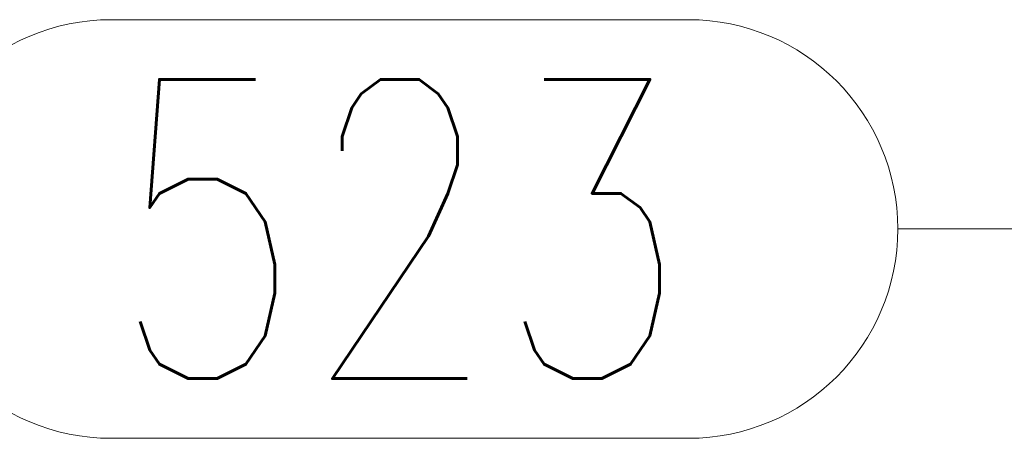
# Model space of a CAD drawing. Header units: millimetres. Extents: x -870 to -358, y 12812 to 13184.
# Tile 3 of 33: x -754 to -744, y 12839 to 12843. Entities that reach past the tile are written whole.
import ezdxf

# ---------------------------------------------------------------- set-up
doc = ezdxf.new("R2010")
doc.units = ezdxf.units.MM
doc.header["$LTSCALE"] = 10
doc.layers.add('PS_Pos', color=1, linetype='Continuous', lineweight=15)
doc.styles.add('simplex', font='simplex.shx', dxfattribs={"width": 0.75})

# ---------------------------------------------------------------- blocks, each defined once
blk = doc.blocks.new('*X185')
at = {"color": 1}
for p, q in [((-753.4282, 12843.1714), (-747.6425, 12843.1714)), ((-745.5425, 12841.0714), (-740.5425, 12841.0714)), ((-753.4282, 12838.9714), (-747.6425, 12838.9714))]:
    blk.add_line(p, q, dxfattribs=at)
for centre, start, end in [((-753.4282, 12841.0714), 90, 270), ((-747.6425, 12841.0714), 270, 90)]:
    blk.add_arc(centre, 2.1, start, end, dxfattribs=at)
at = {"color": 30, "style": 'simplex', "width": 0.75}
blk.add_text('523', height=3, dxfattribs=at).set_placement((-753.4282, 12839.5714))

msp = doc.modelspace()

# ---------------------------------------------------------------- block references
at = {"layer": 'PS_Pos'}
msp.add_blockref('*X185', (0, 0), dxfattribs=at)

doc.saveas('drawing.dxf')
